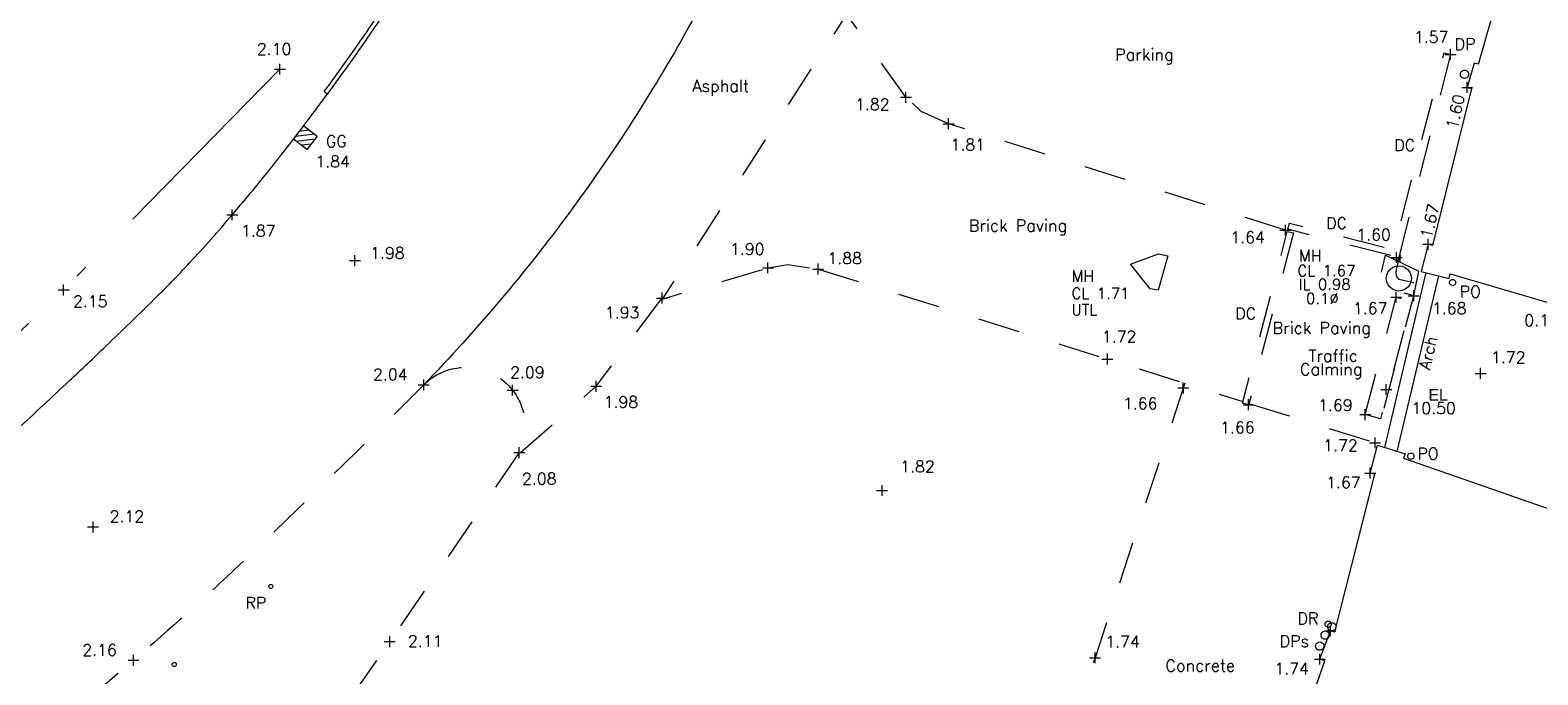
# Model space of a CAD drawing. Header units: metres. Extents: x 639013 to 639566, y 257273 to 257664.
# Tile 13 of 79: x 639166 to 639202, y 257438 to 257453. Entities that reach past the tile are written whole.
import ezdxf

# ---------------------------------------------------------------- set-up
doc = ezdxf.new("R2010")
doc.units = ezdxf.units.M
doc.linetypes.add('65208756-SWE-ZZ-XX-M-C-0002-FC06T002$0$03', pattern=[3, 1, -1, 1])
doc.linetypes.add('65208756-SWE-ZZ-XX-M-C-0002-FC06T002$0$18', pattern=[13.5, 5, -1.6, 0.3, -1.6, 5])
for name, color, linetype, lineweight in [('65208756-SWE-ZZ-XX-M-C-0002-FC06T002$0$0not0', 253, 'Continuous', 0), ('65208756-SWE-ZZ-XX-M-C-0002-FC06T002$0$SS_BUILDING', 253, 'Continuous', 0), ('65208756-SWE-ZZ-XX-M-C-0002-FC06T002$0$SS_COVERS', 253, 'Continuous', 0), ('65208756-SWE-ZZ-XX-M-C-0002-FC06T002$0$SS_DETAIL', 253, '65208756-SWE-ZZ-XX-M-C-0002-FC06T002$0$03', 0), ('65208756-SWE-ZZ-XX-M-C-0002-FC06T002$0$SS_DRAINAGE', 253, 'Continuous', 0), ('65208756-SWE-ZZ-XX-M-C-0002-FC06T002$0$SS_FENCE', 253, '65208756-SWE-ZZ-XX-M-C-0002-FC06T002$0$18', 0), ('65208756-SWE-ZZ-XX-M-C-0002-FC06T002$0$SS_KERB_DROP', 253, 'Continuous', 0), ('65208756-SWE-ZZ-XX-M-C-0002-FC06T002$0$SS_Pipe', 253, 'Continuous', 0), ('65208756-SWE-ZZ-XX-M-C-0002-FC06T002$0$SS_ROAD_KERBED', 253, 'Continuous', 0), ('65208756-SWE-ZZ-XX-M-C-0002-FC06T002$0$SS_ROAD_UNKERBED', 253, '65208756-SWE-ZZ-XX-M-C-0002-FC06T002$0$03', 0), ('65208756-SWE-ZZ-XX-M-C-0002-FC06T002$0$SS_TEXT_GEN', 253, 'Continuous', 0), ('65208756-SWE-ZZ-XX-M-C-0002-FC06T002$0$SS_TXT_DRAIN', 253, 'Continuous', 0), ('65208756-SWE-ZZ-XX-M-C-0002-FC06T002$0$SS_TXT_FENCE', 253, 'Continuous', 0), ('65208756-SWE-ZZ-XX-M-C-0002-FC06T002$0$SS_TXT_FURN', 253, 'Continuous', 0), ('65208756-SWE-ZZ-XX-M-C-0002-FC06T002$0$SS_TXT_LEV_BLD', 253, 'Continuous', 0), ('65208756-SWE-ZZ-XX-M-C-0002-FC06T002$0$SS_TXT_LEV_GEN', 253, 'Continuous', 0), ('65208756-SWE-ZZ-XX-M-C-0002-FC06T002$0$SS_TXT_LEV_PNT', 253, 'Continuous', 0), ('65208756-SWE-ZZ-XX-M-C-0002-FC06T002$0$SS_TXT_LEV_RD', 253, 'Continuous', 0), ('65208756-SWE-ZZ-XX-M-C-0002-FC06T002$0$SS_TXT_UTL_WATER', 253, 'Continuous', 0)]:
    doc.layers.add(name, color=color, linetype=linetype, lineweight=lineweight)
doc.layers.add('Z-Xref', color=7, linetype='Continuous')
doc.styles.add('65208756-SWE-ZZ-XX-M-C-0002-FC06T002$0$ROMANS', font='ROMANS')
doc.styles.add('65208756-SWE-ZZ-XX-M-C-0002-FC06T002$0$STANDARD', font='txt')

# ---------------------------------------------------------------- blocks, each defined once
blk = doc.blocks.new('65208756-SWE-ZZ-XX-M-C-0002-FC06T002')
at = {"layer": '65208756-SWE-ZZ-XX-M-C-0002-FC06T002$0$0not0', "linetype": 'Continuous'}
for p, q in [((639199.718, 257452.536), (639199.718, 257452.796)), ((639171.851, 257452.184), (639171.851, 257452.444)), ((639199.588, 257452.666), (639199.848, 257452.666)), ((639171.721, 257452.314), (639171.981, 257452.314)), ((639199.951, 257452.193), (639199.955, 257452.219)), ((639199.955, 257452.167), (639199.951, 257452.193)), ((639199.955, 257452.219), (639199.965, 257452.243)), ((639199.965, 257452.143), (639199.955, 257452.167)), ((639199.965, 257452.243), (639199.981, 257452.263)), ((639199.981, 257452.123), (639199.965, 257452.143)), ((639199.981, 257452.263), (639200.001, 257452.279)), ((639200.001, 257452.107), (639199.981, 257452.123)), ((639200.001, 257452.279), (639200.025, 257452.289)), ((639200.025, 257452.097), (639200.001, 257452.107)), ((639200.025, 257452.289), (639200.051, 257452.293)), ((639200.051, 257452.093), (639200.025, 257452.097)), ((639200.051, 257452.293), (639200.077, 257452.289)), ((639200.077, 257452.097), (639200.051, 257452.093)), ((639200.077, 257452.289), (639200.101, 257452.279)), ((639200.101, 257452.107), (639200.077, 257452.097)), ((639200.101, 257452.279), (639200.121, 257452.263)), ((639200.121, 257452.123), (639200.101, 257452.107)), ((639200.121, 257452.263), (639200.137, 257452.243)), ((639200.137, 257452.143), (639200.121, 257452.123)), ((639200.137, 257452.243), (639200.147, 257452.219)), ((639200.147, 257452.167), (639200.137, 257452.143)), ((639200.147, 257452.219), (639200.151, 257452.193)), ((639200.151, 257452.193), (639200.147, 257452.167)), ((639186.754, 257451.517), (639186.753, 257451.777)), ((639199.983, 257451.881), (639200.243, 257451.881)), ((639200.113, 257451.751), (639200.113, 257452.011)), ((639186.624, 257451.647), (639186.884, 257451.647)), ((639187.638, 257451.016), (639187.898, 257451.016)), ((639187.768, 257450.886), (639187.768, 257451.146)), ((639172.174, 257450.648), (639172.416, 257450.966)), ((639172.491, 257450.405), (639172.174, 257450.648)), ((639172.671, 257450.772), (639172.222, 257450.712)), ((639172.237, 257450.6), (639172.686, 257450.66)), ((639172.319, 257450.839), (639172.544, 257450.869)), ((639172.416, 257450.966), (639172.734, 257450.723)), ((639172.734, 257450.723), (639172.491, 257450.405)), ((639172.589, 257450.533), (639172.364, 257450.503)), ((639170.585, 257448.849), (639170.845, 257448.849)), ((639170.715, 257448.719), (639170.715, 257448.979)), ((639195.657, 257448.485), (639195.917, 257448.486)), ((639195.787, 257448.355), (639195.787, 257448.615)), ((639199.054, 257448.149), (639199.314, 257448.149)), ((639199.184, 257448.019), (639199.184, 257448.279)), ((639173.506, 257447.762), (639173.766, 257447.763)), ((639173.637, 257447.632), (639173.636, 257447.892)), ((639198.304, 257447.834), (639198.564, 257447.835)), ((639198.434, 257447.705), (639198.434, 257447.965)), ((639183.338, 257447.588), (639183.598, 257447.589)), ((639183.468, 257447.459), (639183.468, 257447.719)), ((639184.534, 257447.559), (639184.794, 257447.559)), ((639184.664, 257447.429), (639184.664, 257447.689)), ((639198.186, 257447.337), (639198.198, 257447.415)), ((639198.198, 257447.415), (639198.228, 257447.487)), ((639198.228, 257447.487), (639198.276, 257447.547)), ((639198.276, 257447.547), (639198.336, 257447.595)), ((639198.336, 257447.595), (639198.408, 257447.625)), ((639198.408, 257447.625), (639198.486, 257447.637)), ((639198.486, 257447.637), (639198.564, 257447.625)), ((639198.564, 257447.625), (639198.636, 257447.595)), ((639198.636, 257447.595), (639198.696, 257447.548)), ((639198.696, 257447.548), (639198.744, 257447.488)), ((639198.744, 257447.488), (639198.774, 257447.416)), ((639198.774, 257447.416), (639198.786, 257447.338)), ((639166.571, 257447.064), (639166.831, 257447.064)), ((639166.701, 257446.934), (639166.701, 257447.194)), ((639198.199, 257447.259), (639198.186, 257447.337)), ((639198.229, 257447.187), (639198.199, 257447.259)), ((639198.277, 257447.127), (639198.229, 257447.187)), ((639198.337, 257447.079), (639198.277, 257447.127)), ((639198.409, 257447.049), (639198.337, 257447.079)), ((639198.487, 257447.037), (639198.409, 257447.049)), ((639198.565, 257447.049), (639198.487, 257447.037)), ((639198.637, 257447.079), (639198.565, 257447.049)), ((639198.697, 257447.128), (639198.637, 257447.079)), ((639198.745, 257447.188), (639198.697, 257447.128)), ((639198.775, 257447.26), (639198.745, 257447.188)), ((639198.786, 257447.338), (639198.775, 257447.26)), ((639198.84, 257446.796), (639198.84, 257447.056)), ((639199.69, 257447.239), (639199.693, 257447.258)), ((639199.693, 257447.219), (639199.69, 257447.239)), ((639199.693, 257447.258), (639199.701, 257447.276)), ((639199.701, 257447.201), (639199.693, 257447.219)), ((639199.701, 257447.276), (639199.713, 257447.291)), ((639199.713, 257447.186), (639199.701, 257447.201)), ((639199.713, 257447.291), (639199.728, 257447.303)), ((639199.728, 257447.174), (639199.713, 257447.186)), ((639199.728, 257447.303), (639199.746, 257447.311)), ((639199.746, 257447.167), (639199.728, 257447.174)), ((639199.746, 257447.311), (639199.765, 257447.314)), ((639199.765, 257447.164), (639199.746, 257447.167)), ((639199.765, 257447.314), (639199.785, 257447.311)), ((639199.785, 257447.167), (639199.765, 257447.164)), ((639199.785, 257447.311), (639199.803, 257447.303)), ((639199.803, 257447.174), (639199.785, 257447.167)), ((639199.803, 257447.303), (639199.818, 257447.291)), ((639199.818, 257447.186), (639199.803, 257447.174)), ((639199.818, 257447.291), (639199.83, 257447.276)), ((639199.83, 257447.201), (639199.818, 257447.186)), ((639199.83, 257447.276), (639199.837, 257447.258)), ((639199.837, 257447.219), (639199.83, 257447.201)), ((639199.837, 257447.258), (639199.84, 257447.239)), ((639199.84, 257447.239), (639199.837, 257447.219)), ((639180.816, 257446.87), (639181.076, 257446.871)), ((639180.946, 257446.741), (639180.946, 257447.001)), ((639198.296, 257446.891), (639198.556, 257446.891)), ((639198.426, 257446.761), (639198.426, 257447.021)), ((639198.71, 257446.926), (639198.97, 257446.926)), ((639191.418, 257445.419), (639191.678, 257445.419)), ((639191.548, 257445.289), (639191.548, 257445.549)), ((639175.274, 257444.675), (639175.274, 257444.935)), ((639179.378, 257444.64), (639179.377, 257444.9)), ((639200.304, 257445.078), (639200.564, 257445.078)), ((639200.434, 257444.948), (639200.434, 257445.208)), ((639175.144, 257444.805), (639175.404, 257444.805)), ((639177.26, 257444.677), (639177.52, 257444.678)), ((639177.39, 257444.548), (639177.39, 257444.808)), ((639179.248, 257444.77), (639179.508, 257444.77)), ((639193.227, 257444.733), (639193.487, 257444.733)), ((639193.357, 257444.603), (639193.356, 257444.863)), ((639198.056, 257444.695), (639198.316, 257444.695)), ((639198.186, 257444.565), (639198.186, 257444.825)), ((639194.781, 257444.333), (639195.041, 257444.333)), ((639194.911, 257444.203), (639194.911, 257444.463)), ((639197.684, 257443.967), (639197.683, 257444.227)), ((639197.554, 257444.097), (639197.814, 257444.097)), ((639197.921, 257443.296), (639197.921, 257443.556)), ((639177.419, 257443.194), (639177.679, 257443.194)), ((639177.549, 257443.064), (639177.549, 257443.324)), ((639197.791, 257443.426), (639198.051, 257443.426)), ((639198.697, 257443.108), (639198.7, 257443.127)), ((639198.7, 257443.088), (639198.697, 257443.108)), ((639198.7, 257443.127), (639198.708, 257443.145)), ((639198.708, 257443.145), (639198.72, 257443.16)), ((639198.72, 257443.16), (639198.735, 257443.172)), ((639198.735, 257443.172), (639198.753, 257443.18)), ((639198.753, 257443.18), (639198.772, 257443.183)), ((639198.772, 257443.183), (639198.792, 257443.18)), ((639198.792, 257443.18), (639198.81, 257443.172)), ((639198.81, 257443.172), (639198.825, 257443.16)), ((639198.825, 257443.16), (639198.837, 257443.145)), ((639198.837, 257443.145), (639198.844, 257443.127)), ((639198.844, 257443.127), (639198.847, 257443.108)), ((639198.847, 257443.108), (639198.844, 257443.088)), ((639197.807, 257442.575), (639197.807, 257442.835)), ((639198.708, 257443.07), (639198.7, 257443.088)), ((639198.72, 257443.055), (639198.708, 257443.07)), ((639198.735, 257443.043), (639198.72, 257443.055)), ((639198.753, 257443.036), (639198.735, 257443.043)), ((639198.772, 257443.033), (639198.753, 257443.036)), ((639198.792, 257443.036), (639198.772, 257443.033)), ((639198.81, 257443.043), (639198.792, 257443.036)), ((639198.825, 257443.055), (639198.81, 257443.043)), ((639198.837, 257443.07), (639198.825, 257443.055)), ((639198.844, 257443.088), (639198.837, 257443.07)), ((639186.184, 257442.161), (639186.184, 257442.421)), ((639186.184, 257442.161), (639186.184, 257442.421)), ((639197.677, 257442.705), (639197.937, 257442.705)), ((639186.054, 257442.291), (639186.314, 257442.291)), ((639186.054, 257442.291), (639186.314, 257442.291)), ((639167.274, 257441.424), (639167.534, 257441.424)), ((639167.404, 257441.294), (639167.404, 257441.554)), ((639171.584, 257440.009), (639171.586, 257440.022)), ((639171.586, 257439.996), (639171.584, 257440.009)), ((639171.586, 257440.022), (639171.591, 257440.034)), ((639171.591, 257439.984), (639171.586, 257439.996)), ((639171.591, 257440.034), (639171.599, 257440.044)), ((639171.599, 257439.974), (639171.591, 257439.984)), ((639171.599, 257440.044), (639171.609, 257440.052)), ((639171.609, 257439.966), (639171.599, 257439.974)), ((639171.609, 257440.052), (639171.621, 257440.057)), ((639171.621, 257439.961), (639171.609, 257439.966)), ((639171.621, 257440.057), (639171.634, 257440.059)), ((639171.634, 257439.959), (639171.621, 257439.961)), ((639171.634, 257440.059), (639171.647, 257440.057)), ((639171.647, 257439.961), (639171.634, 257439.959)), ((639171.647, 257440.057), (639171.659, 257440.052)), ((639171.659, 257439.966), (639171.647, 257439.961)), ((639171.659, 257440.052), (639171.669, 257440.044)), ((639171.669, 257439.974), (639171.659, 257439.966)), ((639171.669, 257440.044), (639171.677, 257440.034)), ((639171.677, 257439.984), (639171.669, 257439.974)), ((639171.677, 257440.034), (639171.682, 257440.022)), ((639171.682, 257439.996), (639171.677, 257439.984)), ((639171.682, 257440.022), (639171.684, 257440.009)), ((639171.684, 257440.009), (639171.682, 257439.996)), ((639196.734, 257439.13), (639196.741, 257439.148)), ((639196.741, 257439.148), (639196.753, 257439.163)), ((639196.753, 257439.163), (639196.768, 257439.175)), ((639196.768, 257439.175), (639196.786, 257439.183)), ((639196.786, 257439.183), (639196.806, 257439.186)), ((639196.806, 257439.186), (639196.825, 257439.183)), ((639196.825, 257439.183), (639196.843, 257439.175)), ((639196.84, 257439.136), (639196.864, 257439.146)), ((639196.843, 257439.175), (639196.858, 257439.163)), ((639196.858, 257439.163), (639196.87, 257439.148)), ((639196.864, 257439.146), (639196.89, 257439.15)), ((639196.87, 257439.148), (639196.878, 257439.13)), ((639196.89, 257439.15), (639196.916, 257439.146)), ((639196.916, 257439.146), (639196.94, 257439.136)), ((639174.465, 257438.568), (639174.464, 257438.828)), ((639196.634, 257438.852), (639196.638, 257438.878)), ((639196.638, 257438.826), (639196.634, 257438.852)), ((639196.638, 257438.878), (639196.648, 257438.902)), ((639196.648, 257438.802), (639196.638, 257438.826)), ((639196.648, 257438.902), (639196.664, 257438.922)), ((639196.664, 257438.782), (639196.648, 257438.802)), ((639196.664, 257438.922), (639196.684, 257438.938)), ((639196.684, 257438.938), (639196.708, 257438.948)), ((639196.708, 257438.948), (639196.734, 257438.952)), ((639196.729, 257438.954), (639196.989, 257438.954)), ((639196.731, 257439.111), (639196.734, 257439.13)), ((639196.734, 257439.091), (639196.731, 257439.111)), ((639196.741, 257439.073), (639196.734, 257439.091)), ((639196.734, 257438.952), (639196.76, 257438.948)), ((639196.753, 257439.058), (639196.741, 257439.073)), ((639196.769, 257439.046), (639196.753, 257439.058)), ((639196.76, 257438.948), (639196.784, 257438.938)), ((639196.787, 257439.039), (639196.769, 257439.046)), ((639196.784, 257438.938), (639196.804, 257438.922)), ((639196.806, 257439.036), (639196.787, 257439.039)), ((639196.79, 257439.05), (639196.794, 257439.076)), ((639196.794, 257439.024), (639196.79, 257439.05)), ((639196.794, 257439.076), (639196.804, 257439.1)), ((639196.804, 257439), (639196.794, 257439.024)), ((639196.804, 257439.1), (639196.82, 257439.12)), ((639196.82, 257438.98), (639196.804, 257439)), ((639196.804, 257438.922), (639196.82, 257438.902)), ((639196.82, 257438.802), (639196.804, 257438.782)), ((639196.826, 257439.039), (639196.806, 257439.036)), ((639196.82, 257439.12), (639196.84, 257439.136)), ((639196.84, 257438.964), (639196.82, 257438.98)), ((639196.82, 257438.902), (639196.83, 257438.878)), ((639196.83, 257438.826), (639196.82, 257438.802)), ((639196.844, 257439.046), (639196.826, 257439.039)), ((639196.83, 257438.878), (639196.834, 257438.852)), ((639196.834, 257438.852), (639196.83, 257438.826)), ((639196.864, 257438.954), (639196.84, 257438.964)), ((639196.858, 257439.058), (639196.844, 257439.046)), ((639196.87, 257439.073), (639196.858, 257439.058)), ((639196.859, 257438.824), (639196.859, 257439.084)), ((639196.89, 257438.95), (639196.864, 257438.954)), ((639196.878, 257439.091), (639196.87, 257439.073)), ((639196.878, 257439.13), (639196.881, 257439.111)), ((639196.881, 257439.111), (639196.878, 257439.091)), ((639196.916, 257438.954), (639196.89, 257438.95)), ((639196.94, 257438.964), (639196.916, 257438.954)), ((639196.94, 257439.136), (639196.96, 257439.12)), ((639196.96, 257438.98), (639196.94, 257438.964)), ((639196.96, 257439.12), (639196.976, 257439.1)), ((639196.976, 257439), (639196.96, 257438.98)), ((639196.976, 257439.1), (639196.986, 257439.076)), ((639196.986, 257439.024), (639196.976, 257439)), ((639196.986, 257439.076), (639196.99, 257439.05)), ((639196.99, 257439.05), (639196.986, 257439.024)), ((639174.335, 257438.698), (639174.595, 257438.698)), ((639191.254, 257438.183), (639191.254, 257438.443)), ((639196.504, 257438.59), (639196.508, 257438.616)), ((639196.508, 257438.564), (639196.504, 257438.59)), ((639196.508, 257438.616), (639196.518, 257438.64)), ((639196.518, 257438.54), (639196.508, 257438.564)), ((639196.518, 257438.64), (639196.534, 257438.66)), ((639196.534, 257438.52), (639196.518, 257438.54)), ((639196.534, 257438.66), (639196.554, 257438.676)), ((639196.554, 257438.504), (639196.534, 257438.52)), ((639196.554, 257438.676), (639196.578, 257438.686)), ((639196.578, 257438.494), (639196.554, 257438.504)), ((639196.578, 257438.686), (639196.604, 257438.69)), ((639196.604, 257438.49), (639196.578, 257438.494)), ((639196.604, 257438.69), (639196.63, 257438.686)), ((639196.63, 257438.494), (639196.604, 257438.49)), ((639196.63, 257438.686), (639196.654, 257438.677)), ((639196.654, 257438.505), (639196.63, 257438.494)), ((639196.654, 257438.677), (639196.674, 257438.661)), ((639196.674, 257438.521), (639196.654, 257438.505)), ((639196.684, 257438.766), (639196.664, 257438.782)), ((639196.674, 257438.661), (639196.69, 257438.641)), ((639196.69, 257438.541), (639196.674, 257438.521)), ((639196.708, 257438.756), (639196.684, 257438.766)), ((639196.69, 257438.641), (639196.7, 257438.617)), ((639196.7, 257438.565), (639196.69, 257438.541)), ((639196.7, 257438.617), (639196.704, 257438.591)), ((639196.704, 257438.591), (639196.7, 257438.565)), ((639196.734, 257438.752), (639196.708, 257438.756)), ((639196.76, 257438.756), (639196.734, 257438.752)), ((639196.784, 257438.766), (639196.76, 257438.756)), ((639196.804, 257438.782), (639196.784, 257438.766)), ((639168.235, 257438.253), (639168.495, 257438.253)), ((639168.365, 257438.123), (639168.365, 257438.383)), ((639169.286, 257438.152), (639169.288, 257438.165)), ((639169.288, 257438.139), (639169.286, 257438.152)), ((639169.288, 257438.165), (639169.293, 257438.177)), ((639169.293, 257438.127), (639169.288, 257438.139)), ((639169.293, 257438.177), (639169.301, 257438.187)), ((639169.301, 257438.117), (639169.293, 257438.127)), ((639169.301, 257438.187), (639169.311, 257438.195)), ((639169.311, 257438.109), (639169.301, 257438.117)), ((639169.311, 257438.195), (639169.323, 257438.2)), ((639169.323, 257438.104), (639169.311, 257438.109)), ((639169.323, 257438.2), (639169.336, 257438.202)), ((639169.336, 257438.102), (639169.323, 257438.104)), ((639169.336, 257438.202), (639169.349, 257438.2)), ((639169.349, 257438.104), (639169.336, 257438.102)), ((639169.349, 257438.2), (639169.361, 257438.195)), ((639169.361, 257438.109), (639169.349, 257438.104)), ((639169.361, 257438.195), (639169.371, 257438.187)), ((639169.371, 257438.117), (639169.361, 257438.109)), ((639169.371, 257438.187), (639169.379, 257438.177)), ((639169.379, 257438.127), (639169.371, 257438.117)), ((639169.379, 257438.177), (639169.384, 257438.165)), ((639169.384, 257438.139), (639169.379, 257438.127)), ((639169.384, 257438.165), (639169.386, 257438.152)), ((639169.386, 257438.152), (639169.384, 257438.139)), ((639191.124, 257438.313), (639191.384, 257438.313)), ((639196.479, 257438.279), (639196.739, 257438.28)), ((639196.609, 257438.15), (639196.609, 257438.41))]:
    blk.add_line(p, q, dxfattribs=at)
at = {"layer": '65208756-SWE-ZZ-XX-M-C-0002-FC06T002$0$SS_BUILDING'}
for p, q in [((639200.28, 257452.458), (639200.113, 257451.881)), ((639200.386, 257452.431), (639200.28, 257452.458)), ((639200.219, 257451.855), (639199.291, 257448.122)), ((639200.113, 257451.881), (639200.219, 257451.855)), ((639199.184, 257448.149), (639199.018, 257447.502)), ((639199.291, 257448.122), (639199.184, 257448.149)), ((639199.018, 257447.502), (639199.682, 257447.331)), ((639199.682, 257447.331), (639199.712, 257447.448)), ((639199.712, 257447.448), (639207.055, 257445.289))]:
    blk.add_line(p, q, dxfattribs=at)
at = {"layer": '65208756-SWE-ZZ-XX-M-C-0002-FC06T002$0$SS_BUILDING', "ltscale": 3}
for p, q in [((639199.127, 257447.474), (639198.143, 257443.318)), ((639199.429, 257447.397), (639198.441, 257443.223))]:
    blk.add_line(p, q, dxfattribs=at)
at = {"layer": '65208756-SWE-ZZ-XX-M-C-0002-FC06T002$0$SS_BUILDING', "flags": 128}
for points in [[(639200.386, 257452.431), (639200.914, 257454.294), (639200.798, 257454.324), (639200.943, 257454.884), (639201.059, 257454.853), (639201.573, 257456.707), (639201.457, 257456.74), (639201.613, 257457.279), (639201.729, 257457.246), (639202.24, 257459.106)], [(639193.6, 257429.195), (639194.198, 257430.959), (639194.075, 257431), (639194.305, 257431.657), (639194.125, 257431.72), (639194.742, 257433.491), (639194.921, 257433.429), (639195.151, 257434.083), (639195.264, 257434.044), (639195.873, 257435.816), (639195.76, 257435.855), (639195.998, 257436.53), (639196.111, 257436.49), (639196.722, 257438.24), (639196.609, 257438.28), (639196.859, 257438.954), (639196.966, 257438.927), (639197.913, 257442.678), (639197.807, 257442.705), (639197.977, 257443.37), (639198.637, 257443.161), (639198.599, 257443.058), (639205.819, 257440.547)]]:
    blk.add_lwpolyline(points, dxfattribs=at)
at = {"layer": '65208756-SWE-ZZ-XX-M-C-0002-FC06T002$0$SS_COVERS', "flags": 128}
blk.add_lwpolyline([(639192.991, 257447.877), (639192.76, 257447.057), (639192.568, 257447.091), (639192.101, 257447.677), (639192.765, 257447.92), (639192.991, 257447.877)], dxfattribs=at)
at = {"layer": '65208756-SWE-ZZ-XX-M-C-0002-FC06T002$0$SS_DETAIL'}
for p, q in [((639195.787, 257448.485), (639187.768, 257451.016)), ((639198.172, 257447.892), (639198.965, 257447.513)), ((639198.84, 257446.926), (639198.965, 257447.513))]:
    blk.add_line(p, q, dxfattribs=at)
at = {"layer": '65208756-SWE-ZZ-XX-M-C-0002-FC06T002$0$SS_DETAIL', "flags": 128}
for points in [[(639186.754, 257451.647), (639185.341, 257453.627), (639180.95, 257446.846), (639183.468, 257447.589)], [(639199.718, 257452.666), (639198.484, 257447.837), (639198.329, 257447.877), (639199.563, 257452.706), (639199.718, 257452.666)], [(639187.768, 257451.016), (639187.114, 257451.307), (639186.754, 257451.647)], [(639198.292, 257447.886), (639195.846, 257448.506), (639195.883, 257448.652), (639198.33, 257448.031)], [(639195.977, 257448.418), (639194.911, 257444.333), (639194.766, 257444.371), (639195.831, 257448.456), (639195.977, 257448.418)], [(639194.919, 257444.365), (639197.921, 257443.426), (639198.84, 257446.926), (639197.99, 257447.134), (639198.172, 257447.892)], [(639183.468, 257447.589), (639183.938, 257447.666), (639184.664, 257447.559)], [(639184.664, 257447.559), (639191.548, 257445.419), (639194.776, 257444.409)], [(639177.577, 257443.199), (639179.378, 257444.77), (639180.946, 257446.871)], [(639197.684, 257444.097), (639198.426, 257446.891), (639198.794, 257446.793), (639198.051, 257443.999), (639197.684, 257444.097)], [(639193.392, 257444.842), (639191.254, 257438.313), (639189.833, 257434.166)], [(639177.549, 257443.194), (639174.465, 257438.698), (639171.528, 257434.481), (639168.658, 257430.355)]]:
    blk.add_lwpolyline(points, dxfattribs=at)
blk.add_lwpolyline([(639175.274, 257444.805, -0.215223), (639176.361, 257445.219, -0.215223), (639177.39, 257444.678, -0.139882), (639177.681, 257443.958, -0.139882), (639177.549, 257443.194)], format="xyb", dxfattribs=at)
at = {"layer": '65208756-SWE-ZZ-XX-M-C-0002-FC06T002$0$SS_DRAINAGE'}
for p, q in [((639198.514, 257447.899), (639198.431, 257447.735)), ((639198.514, 257447.899), (639198.509, 257447.715)), ((639198.431, 257447.735), (639198.478, 257447.755))]:
    blk.add_line(p, q, dxfattribs=at)
at = {"layer": '65208756-SWE-ZZ-XX-M-C-0002-FC06T002$0$SS_FENCE', "flags": 128}
blk.add_lwpolyline([(639171.851, 257452.314), (639166.701, 257447.064), (639161.909, 257442.487)], dxfattribs=at)
at = {"layer": '65208756-SWE-ZZ-XX-M-C-0002-FC06T002$0$SS_KERB_DROP'}
blk.add_line((639172.984, 257451.724), (639172.903, 257451.783), dxfattribs=at)
at = {"layer": '65208756-SWE-ZZ-XX-M-C-0002-FC06T002$0$SS_KERB_DROP', "flags": 128}
blk.add_lwpolyline([(639172.903, 257451.783, 0.000588), (639173.011, 257451.929, 0.00561), (639173.646, 257452.813, 0.005548), (639174.337, 257453.821, 0.005477), (639175.015, 257454.857, 0.005597), (639175.684, 257455.933, 0.005915), (639176.294, 257456.965, 0.005464), (639176.857, 257457.969, 0.004233), (639177.223, 257458.652, 0.005471)], format="xyb", dxfattribs=at)
at = {"layer": '65208756-SWE-ZZ-XX-M-C-0002-FC06T002$0$SS_Pipe'}
for p, q in [((639198.42, 257447.527), (639198.514, 257447.899)), ((639198.843, 257447.233), (639198.484, 257447.314))]:
    blk.add_line(p, q, dxfattribs=at)
blk.add_arc((639198.622, 257447.472), 0.209, 164.7211, 228.938, dxfattribs=at)
at = {"layer": '65208756-SWE-ZZ-XX-M-C-0002-FC06T002$0$SS_ROAD_KERBED', "flags": 128}
for points in [[(639153.477, 257432.814, 0.000016), (639155.424, 257434.506, 0.001198)], [(639165.59, 257443.739, 0.000319), (639166.842, 257444.906, 0.003224), (639167.712, 257445.73, 0.002468), (639168.836, 257446.819, 0.012459), (639169.7, 257447.707, 0.010105), (639170.715, 257448.849, 0.006769), (639171.503, 257449.797, 0.006745), (639172.267, 257450.77, 0.004452), (639173.091, 257451.87, 0.00561), (639173.728, 257452.755, 0.005548), (639174.42, 257453.765, 0.005477)], [(639184.93, 257461.171, -0.025751), (639183.491, 257457.224, -0.025751), (639181.654, 257453.446, -0.033004), (639178.75, 257448.915, -0.033004), (639175.274, 257444.805)]]:
    blk.add_lwpolyline(points, format="xyb", dxfattribs=at)
at = {"layer": '65208756-SWE-ZZ-XX-M-C-0002-FC06T002$0$SS_ROAD_UNKERBED', "flags": 128}
blk.add_lwpolyline([(639175.274, 257444.805, -0.007328), (639170.896, 257440.53, -0.013173), (639168.365, 257438.253, -0.000347), (639165.32, 257435.659, -0.000343), (639162.236, 257433.039, -0.007462), (639159.6, 257430.87, -0.004217), (639154.846, 257427.141)], format="xyb", dxfattribs=at)
at = {"layer": '65208756-SWE-ZZ-XX-M-C-0002-FC06T002$0$SS_TEXT_GEN'}
for s, style, p in [('Parking', '65208756-SWE-ZZ-XX-M-C-0002-FC06T002$0$ROMANS', (639191.732, 257452.522)), ('Asphalt', '65208756-SWE-ZZ-XX-M-C-0002-FC06T002$0$ROMANS', (639181.671, 257451.777)), ('Brick Paving', '65208756-SWE-ZZ-XX-M-C-0002-FC06T002$0$ROMANS', (639188.249, 257448.454)), ('Brick Paving', '65208756-SWE-ZZ-XX-M-C-0002-FC06T002$0$ROMANS', (639195.48, 257446.018)), ('Traffic ', '65208756-SWE-ZZ-XX-M-C-0002-FC06T002$0$ROMANS', (639196.332, 257445.356)), ('Calming', '65208756-SWE-ZZ-XX-M-C-0002-FC06T002$0$ROMANS', (639196.131, 257445.036)), ('EL', '65208756-SWE-ZZ-XX-M-C-0002-FC06T002$0$STANDARD', (639199.193, 257444.429)), ('Concrete', '65208756-SWE-ZZ-XX-M-C-0002-FC06T002$0$ROMANS', (639192.93, 257437.987))]:
    blk.add_text(s, height=0.28, rotation=0.0408, dxfattribs=dict(at, style=style)).set_placement(p)
at = {"layer": '65208756-SWE-ZZ-XX-M-C-0002-FC06T002$0$SS_TXT_DRAIN', "style": '65208756-SWE-ZZ-XX-M-C-0002-FC06T002$0$ROMANS'}
for s, height, p in [('GG', 0.274, (639172.947, 257450.463)), ('1.84', 0.274, (639172.694, 257449.981)), ('MH', 0.274, (639196.108, 257447.741)), ('MH', 0.274, (639190.694, 257447.257)), ('CL 1.67', 0.26, (639196.071, 257447.391)), ('CL 1.71', 0.26, (639190.694, 257446.85)), ('IL 0.98', 0.26, (639196.103, 257447.065)), ('UTL', 0.26, (639190.694, 257446.461)), ('0.1%%C', 0.26, (639196.277, 257446.729)), ('DR', 0.28, (639196.071, 257439.106))]:
    blk.add_text(s, height=height, rotation=0.0408, dxfattribs=at).set_placement(p)
at = {"layer": '65208756-SWE-ZZ-XX-M-C-0002-FC06T002$0$SS_TXT_FENCE', "style": '65208756-SWE-ZZ-XX-M-C-0002-FC06T002$0$ROMANS'}
for p in [(639199.935, 257446.885), (639198.93, 257443.032)]:
    blk.add_text('PO', height=0.274, rotation=0.0408, dxfattribs=at).set_placement(p)
at = {"layer": '65208756-SWE-ZZ-XX-M-C-0002-FC06T002$0$SS_TXT_FURN', "style": '65208756-SWE-ZZ-XX-M-C-0002-FC06T002$0$ROMANS'}
blk.add_text('RP', height=0.274, rotation=0.0408, dxfattribs=at).set_placement((639171.032, 257439.483))
at = {"layer": '65208756-SWE-ZZ-XX-M-C-0002-FC06T002$0$SS_TXT_LEV_BLD', "style": '65208756-SWE-ZZ-XX-M-C-0002-FC06T002$0$ROMANS'}
for s, rotation, p in [('1.60', 77.112, (639199.877, 257450.874)), ('1.67', 76.0289, (639199.262, 257448.27)), ('Arch', 76.3559, (639199.221, 257445.15)), ('1.67', 0.0408, (639196.756, 257442.346)), ('1.74', 0.0408, (639195.524, 257437.914))]:
    blk.add_text(s, height=0.274, rotation=rotation, dxfattribs=at).set_placement(p)
at = {"layer": '65208756-SWE-ZZ-XX-M-C-0002-FC06T002$0$SS_TXT_LEV_GEN', "style": '65208756-SWE-ZZ-XX-M-C-0002-FC06T002$0$ROMANS'}
for s, p in [('1.57', (639198.846, 257452.941)), ('2.10', (639171.3, 257452.655)), ('1.82', (639185.542, 257451.34)), ('1.81', (639187.814, 257450.382)), ('DC', (639198.379, 257450.37)), ('DC', (639196.758, 257448.514)), ('1.60', (639197.475, 257448.24)), ('1.90', (639182.565, 257447.901)), ('1.64', (639194.475, 257448.178)), ('1.88', (639184.885, 257447.68)), ('2.15', (639166.927, 257446.655)), ('1.67', (639197.393, 257446.49)), ('1.68', (639199.275, 257446.489)), ('1.93', (639179.587, 257446.388)), ('DC', (639194.593, 257446.366)), ('1.72', (639191.417, 257445.816)), ('2.09', (639177.331, 257444.965)), ('1.98', (639179.558, 257444.258)), ('1.66', (639191.918, 257444.224)), ('1.69', (639196.565, 257444.184)), ('10.50', (639198.787, 257444.113)), ('1.66', (639194.232, 257443.654)), ('1.72', (639196.686, 257443.23)), ('2.08', (639177.614, 257442.434)), ('2.11', (639174.898, 257438.571)), ('1.74', (639191.5, 257438.56))]:
    blk.add_text(s, height=0.274, rotation=0.0408, dxfattribs=at).set_placement(p)
at = {"layer": '65208756-SWE-ZZ-XX-M-C-0002-FC06T002$0$SS_TXT_LEV_PNT', "style": '65208756-SWE-ZZ-XX-M-C-0002-FC06T002$0$ROMANS'}
for s, p in [('1.98', (639173.999, 257447.805)), ('1.72', (639200.68, 257445.324)), ('1.82', (639186.617, 257442.725)), ('1.82', (639186.617, 257442.725)), ('2.12', (639167.797, 257441.538))]:
    blk.add_text(s, height=0.274, rotation=0.0408, dxfattribs=at).set_placement(p)
at = {"layer": '65208756-SWE-ZZ-XX-M-C-0002-FC06T002$0$SS_TXT_LEV_RD', "style": '65208756-SWE-ZZ-XX-M-C-0002-FC06T002$0$ROMANS'}
for s, p in [('1.87', (639170.925, 257448.332)), ('2.04', (639174.068, 257444.915)), ('2.16', (639167.146, 257438.36))]:
    blk.add_text(s, height=0.274, rotation=0.0408, dxfattribs=at).set_placement(p)
at = {"layer": '65208756-SWE-ZZ-XX-M-C-0002-FC06T002$0$SS_TXT_UTL_WATER', "style": '65208756-SWE-ZZ-XX-M-C-0002-FC06T002$0$ROMANS'}
for s, p in [('DP', (639199.813, 257452.77)), ('0.1%%C', (639201.472, 257446.2)), ('DPs', (639195.646, 257438.567))]:
    blk.add_text(s, height=0.278, rotation=0.0408, dxfattribs=at).set_placement(p)

msp = doc.modelspace()

# ---------------------------------------------------------------- block references
at = {"layer": 'Z-Xref', "linetype": 'Continuous'}
msp.add_blockref('65208756-SWE-ZZ-XX-M-C-0002-FC06T002', (0, 0), dxfattribs=at)

doc.saveas('drawing.dxf')
